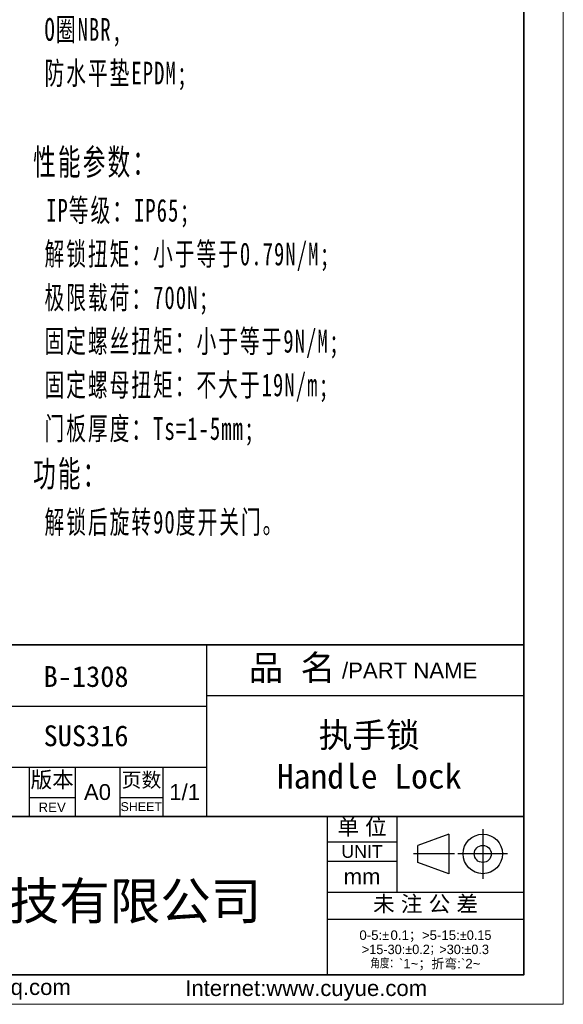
# Model space of a CAD drawing. Header units: millimetres. Extents: x 4119 to 4595, y 1349 to 1685.
# Tile 7 of 8: x 4485 to 4595, y 1349 to 1548. Entities that reach past the tile are written whole.
import ezdxf

# ---------------------------------------------------------------- set-up
doc = ezdxf.new("R2010")
doc.units = ezdxf.units.MM
for name, color, linetype, lineweight in [('尺寸线层', 3, 'Continuous', 18), ('粗实线层', 7, 'Continuous', 35), ('细实线层', 3, 'Continuous', 18)]:
    doc.layers.add(name, color=color, linetype=linetype, lineweight=lineweight)
doc.styles.add('ARIAL', font='arial.ttf')
doc.styles.get("Standard").update_dxf_attribs({"font": 'arial.ttf'})
doc.styles.add('TEXTSTYLE_2', font='arial.ttf')
doc.styles.add('TEXTSTYLE_3', font='arial.ttf')
doc.styles.add('TEXTSTYLE_4', font='arial.ttf')
doc.styles.add('标准', font='txt', dxfattribs={"width": 0.667})

msp = doc.modelspace()

# ---------------------------------------------------------------- linework, layer by layer
for p, q in [((4522.577, 1421.854), (4522.577, 1387.035)), ((4522.582, 1421.882), (4522.582, 1387.063)), ((4522.577, 1411.613), (4586.627, 1411.613)), ((4461.777, 1409.465), (4522.582, 1409.465)), ((4461.777, 1397.176), (4522.582, 1397.176)), ((4486.739, 1397.176), (4486.739, 1387.063)), ((4496.084, 1397.176), (4496.084, 1387.063)), ((4505.044, 1397.176), (4505.044, 1387.063)), ((4513.749, 1397.176), (4513.749, 1387.063)), ((4486.739, 1391.031), (4496.084, 1391.031)), ((4505.044, 1391.031), (4513.749, 1391.031)), ((4522.577, 1387.063), (4522.582, 1387.063)), ((4546.944, 1387.162), (4546.944, 1355.288)), ((4546.944, 1387.151), (4546.944, 1355.149)), ((4561.025, 1387.151), (4561.025, 1371.918)), ((4578.362, 1384.631), (4578.362, 1374.606)), ((4571.506, 1383.605), (4565.251, 1381.34)), ((4571.506, 1383.605), (4571.506, 1375.632)), ((4546.944, 1382.031), (4561.025, 1382.031)), ((4565.251, 1377.897), (4565.251, 1381.34)), ((4572.639, 1379.619), (4564.365, 1379.619)), ((4583.375, 1379.619), (4573.349, 1379.619)), ((4546.944, 1378.191), (4561.025, 1378.191)), ((4571.506, 1375.632), (4565.251, 1377.897)), ((4546.944, 1371.918), (4586.627, 1371.918)), ((4546.944, 1366.414), (4586.627, 1366.414))]:
    msp.add_line(p, q)
for radius in [3.987, 1.721]:
    msp.add_circle((4578.362, 1379.619), radius)
at = {"layer": '粗实线层'}
for p, q in [((4404.43, 1387.162), (4546.944, 1387.162)), ((4546.944, 1387.151), (4586.627, 1387.151))]:
    msp.add_line(p, q, dxfattribs=at)
msp.add_lwpolyline([(4147.915, 1677.27), (4586.627, 1677.27), (4586.627, 1355.181), (4147.915, 1355.181)], close=True, dxfattribs=at)
msp.add_lwpolyline([(4586.627, 1421.854), (4515.573, 1421.854), (4404.43, 1421.852), (4404.43, 1355.149)], dxfattribs=at)
at = {"layer": '细实线层'}
msp.add_lwpolyline([(4119.391, 1685.271), (4594.628, 1685.271), (4594.628, 1349.245), (4119.391, 1349.245)], close=True, dxfattribs=at)

# ---------------------------------------------------------------- texts
at = {"attachment_point": 2, "line_spacing_factor": 0.9}
for s, insert, char_height, width, style in [('{\\fSimSun|b0|i0|c0|p34;品 名}', (4539.823, 1419.794), 5.12039, 18.76143, 'TEXTSTYLE_2'), ('/PART NAME', (4563.601, 1418.285), 3.2002, 27.2556, 'TEXTSTYLE_3'), ('版本', (4491.411, 1396.215), 3.2002, 9.37571, 'TEXTSTYLE_2'), ('页数', (4509.443, 1396.035), 2.9442, 8.62566, 'TEXTSTYLE_2'), ('A0', (4500.564, 1393.72), 3.2002, 4.70036, 'TEXTSTYLE_2'), ('1/1', (4518.165, 1393.72), 3.2002, 7.05054, 'TEXTSTYLE_2'), ('REV', (4491.411, 1390.007), 1.9201, 4.16524, 'TEXTSTYLE_4'), ('SHEET', (4509.397, 1390.071), 1.7921, 7.40487, 'TEXTSTYLE_4'), ('单 位', (4553.984, 1386.677), 3.2002, 11.72589, 'TEXTSTYLE_2'), ('UNIT', (4553.984, 1381.391), 2.5602, 8.32777, 'TEXTSTYLE_3'), ('mm', (4553.984, 1376.655), 3.2002, 7.42361, 'TEXTSTYLE_3'), ('未 注 公 差', (4566.808, 1371.145), 3.2002, 25.80196, 'TEXTSTYLE_2'), ('0-5:{\\Fgdt,gbcbig.shx;`\\fsimsun|b0|i0|c0|p34;\\W0.16667; \\farial|b0|i0|c0|p34;\\W1;0.1\\fsimsun|b0|i0|c0|p34;；}>5-15:{\\Fgdt,gbcbig.shx;`0.15\\P>15-30:`0.2；>30:`0.3\\P角度：}`1~{\\fsimsun|b0|i0|c0|p34;；折弯}:`2~', (4566.785, 1364.174), 1.916313, 38.95471, 'TEXTSTYLE_2'), ('{\\C256;Email\\fSimSun|b0|i0|c0|p34;： \\farial|b0|i0|c0|p34;762315031@qq.com}', (4465.591, 1354.326), 3.19386, 64.86822, 'TEXTSTYLE_3'), ('{\\C256;Internet:www.cuyue.com}', (4542.707, 1354.117), 3.19386, 94.67173, 'TEXTSTYLE_3')]:
    msp.add_mtext(s, dxfattribs=dict(at, insert=insert, char_height=char_height, width=width, style=style))
at = {"char_height": 4.20268, "width": 81.06535, "attachment_point": 5}
for s, insert in [('{\\fFangSong|b0|i0|c134|p34;\\C3;B-1308}', (4498.258, 1415.426)), ('{\\fFangSong|b0|i0|c134|p34;\\C3;SUS316}', (4498.258, 1403.448))]:
    msp.add_mtext(s, dxfattribs=dict(at, insert=insert))
at = {"insert": (4555.426, 1399.428), "char_height": 4.98241, "width": 113.98032, "attachment_point": 5, "style": 'ARIAL'}
msp.add_mtext('{\\fFangSong|b0|i0|c134|p34;执手锁\\PHandle Lock}', dxfattribs=at)
at = {"layer": '尺寸线层', "insert": (4487.565, 1567.353), "char_height": 4.59668, "width": 149.38493, "attachment_point": 1, "line_spacing_factor": 1.15057, "style": '标准'}
msp.add_mtext('{\\H1.14286x;\\T1.1;技术要求：\\P \\H0.875x;锁壳、锁芯、锁舌、螺母：SUS304^I\\P O圈NBR,\\P 防水平垫EPDM;\\P\\P\\H1.14286x;性能参数：\\P \\H0.875x;IP等级：IP65;\\P 解锁扭矩：小于等于0.79N/M;\\P 极限载荷：700N;\\P 固定螺丝扭矩：小于等于9N/M;\\P 固定螺母扭矩：不大于19N/m;\\P 门板厚度：Ts=1-5mm;\\P\\H1.14286x;功能：\\P\\H0.87499x; 解锁后旋转90度开关门。}', dxfattribs=at)
at = {"layer": '尺寸线层', "insert": (4411.301, 1373.85), "char_height": 7.47359, "width": 137.19948, "attachment_point": 1}
msp.add_mtext('{\\fSimSun|b0|i0|c134|p2;\\C0;温州促越锁具科技有限公司}', dxfattribs=at)

doc.saveas('drawing.dxf')
